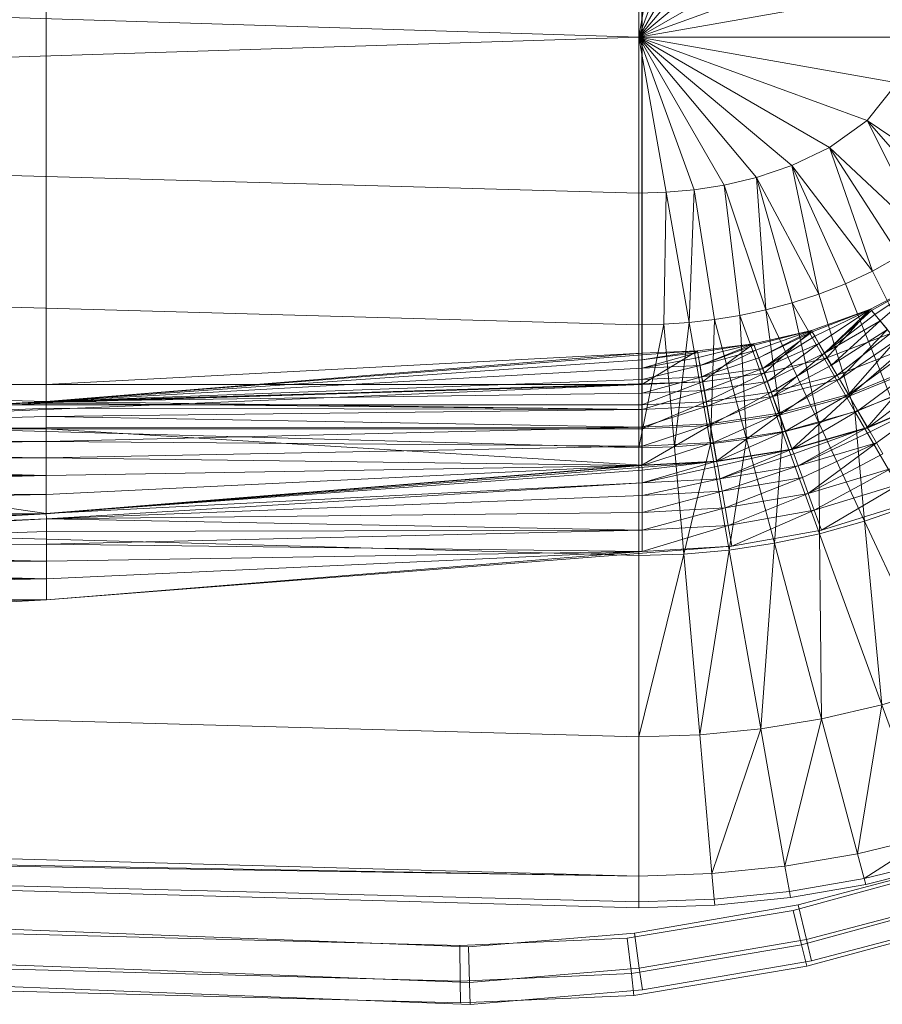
# Model space of a CAD drawing. Header units: metres. Extents: x 397.7 to 427.5, y 12.7 to 28.4.
# Tile 56 of 64: x 407.944 to 408.111, y 26.125 to 26.315. Entities that reach past the tile are written whole.
import ezdxf

# ---------------------------------------------------------------- set-up
doc = ezdxf.new("R2010")
doc.units = ezdxf.units.M
doc.layers.add('A-DETL-____-MBND', color=7, linetype='Continuous', lineweight=18)

# ---------------------------------------------------------------- blocks, each defined once
blk = doc.blocks.new('Family - Inodor P3-156643-06_ELEC_P3')
at = {"layer": 'A-DETL-____-MBND', "color": 253, "true_color": 0xaaaaaa}
for p, q in [((0.39665, 0.13288), (0.39665, 0.26697)), ((0.39665, 0.13288), (0.39665, 0.26697)), ((0.39665, 0.26697), (0.39665, 0.13288)), ((0.39665, 0.26697), (0.39665, 0.13288)), ((0.51154, 0.26697), (0.51154, 0.13288)), ((0.51154, 0.13288), (0.51154, 0.26697)), ((0.5116, 0.13894), (0.5116, 0.2609)), ((0.5116, 0.13894), (0.5116, 0.2609)), ((0.51095, 0.19991), (0.51095, 0.22997)), ((0.51623, 0.22982), (0.51095, 0.19991)), ((0.52166, 0.22933), (0.51095, 0.19991)), ((0.52742, 0.22843), (0.51095, 0.19991)), ((0.53366, 0.22697), (0.51095, 0.19991)), ((0.54048, 0.22469), (0.51095, 0.19991)), ((0.54779, 0.22118), (0.51095, 0.19991)), ((0.51095, 0.19991), (0.00127, 0.2159)), ((0.55503, 0.21596), (0.51095, 0.19991)), ((0.5608, 0.2087), (0.51095, 0.19991)), ((0.51095, 0.19991), (0.00127, 0.18393)), ((0.56308, 0.19991), (0.51095, 0.19991)), ((0.5608, 0.19112), (0.51095, 0.19991)), ((0.55503, 0.18387), (0.51095, 0.19991)), ((0.51095, 0.19991), (0.51095, 0.16986)), ((0.54779, 0.17865), (0.51095, 0.19991)), ((0.54048, 0.17514), (0.51095, 0.19991)), ((0.53366, 0.17286), (0.51095, 0.19991)), ((0.52742, 0.17139), (0.51095, 0.19991)), ((0.52166, 0.1705), (0.51095, 0.19991)), ((0.51623, 0.17001), (0.51095, 0.19991)), ((0.5608, 0.19112), (0.55503, 0.18387)), ((0.51095, 0.16986), (0.00127, 0.18393)), ((0.55503, 0.18387), (0.54779, 0.17865)), ((0.57592, 0.16962), (0.55503, 0.18387)), ((0.55503, 0.18387), (0.56637, 0.16111)), ((0.5713, 0.16507), (0.55503, 0.18387)), ((0.54779, 0.17865), (0.54048, 0.17514)), ((0.56637, 0.16111), (0.54779, 0.17865)), ((0.54779, 0.17865), (0.55607, 0.1548)), ((0.56126, 0.1577), (0.54779, 0.17865)), ((0.54048, 0.17514), (0.53366, 0.17286)), ((0.55607, 0.1548), (0.54048, 0.17514)), ((0.54048, 0.17514), (0.54568, 0.15031)), ((0.55086, 0.15235), (0.54048, 0.17514)), ((0.52742, 0.17139), (0.52166, 0.1705)), ((0.53366, 0.17286), (0.52742, 0.17139)), ((0.53549, 0.14729), (0.52742, 0.17139)), ((0.52742, 0.17139), (0.53049, 0.14623)), ((0.54568, 0.15031), (0.53366, 0.17286)), ((0.53366, 0.17286), (0.53549, 0.14729)), ((0.54056, 0.14864), (0.53366, 0.17286)), ((0.51623, 0.17001), (0.51095, 0.16986)), ((0.51095, 0.16986), (0.51095, 0.14444)), ((0.51623, 0.17001), (0.5158, 0.14455)), ((0.52166, 0.1705), (0.51623, 0.17001)), ((0.52066, 0.14488), (0.51623, 0.17001)), ((0.52166, 0.1705), (0.52066, 0.14488)), ((0.52555, 0.14543), (0.52166, 0.1705)), ((0.51095, 0.14444), (0.00127, 0.15852)), ((0.56126, 0.1577), (0.55607, 0.1548)), ((0.55607, 0.1548), (0.55086, 0.15235)), ((0.55607, 0.1548), (0.56654, 0.13366)), ((0.55086, 0.15235), (0.54568, 0.15031)), ((0.55086, 0.15235), (0.55962, 0.13041)), ((0.55567, 0.14741), (0.56699, 0.15344)), ((0.55567, 0.14741), (0.56699, 0.15344)), ((0.56699, 0.15344), (0.55567, 0.14741)), ((0.55567, 0.14741), (0.56699, 0.15344)), ((0.55587, 0.14717), (0.56699, 0.15344)), ((0.55587, 0.14717), (0.56699, 0.15344)), ((0.5565, 0.14641), (0.56699, 0.15344)), ((0.5565, 0.14641), (0.56699, 0.15344)), ((0.55753, 0.14519), (0.56699, 0.15344)), ((0.55753, 0.14519), (0.56699, 0.15344)), ((0.54568, 0.15031), (0.54056, 0.14864)), ((0.54568, 0.15031), (0.55265, 0.12769)), ((0.54056, 0.14864), (0.53549, 0.14729)), ((0.55265, 0.12769), (0.54056, 0.14864)), ((0.54056, 0.14864), (0.54567, 0.12547)), ((0.53549, 0.14729), (0.53049, 0.14623)), ((0.54567, 0.12547), (0.53549, 0.14729)), ((0.53549, 0.14729), (0.53869, 0.1237)), ((0.54428, 0.14332), (0.55567, 0.14741)), ((0.54428, 0.14332), (0.55567, 0.14741)), ((0.55567, 0.14741), (0.54428, 0.14332)), ((0.54428, 0.14332), (0.55567, 0.14741)), ((0.54444, 0.14305), (0.55567, 0.14741)), ((0.54444, 0.14305), (0.55567, 0.14741)), ((0.54493, 0.1422), (0.55567, 0.14741)), ((0.54493, 0.1422), (0.55567, 0.14741)), ((0.54573, 0.14081), (0.55567, 0.14741)), ((0.54573, 0.14081), (0.55567, 0.14741)), ((0.54681, 0.13893), (0.55567, 0.14741)), ((0.54681, 0.13893), (0.55567, 0.14741)), ((0.55587, 0.14717), (0.54681, 0.13893)), ((0.54681, 0.13893), (0.55587, 0.14717)), ((0.5565, 0.14641), (0.54681, 0.13893)), ((0.54681, 0.13893), (0.5565, 0.14641)), ((0.54726, 0.13804), (0.55567, 0.14741)), ((0.54726, 0.13804), (0.55567, 0.14741)), ((0.55952, 0.14272), (0.55567, 0.14741)), ((0.55952, 0.14272), (0.55567, 0.14741)), ((0.55587, 0.14717), (0.55567, 0.14741)), ((0.55587, 0.14717), (0.55567, 0.14741)), ((0.5565, 0.14641), (0.55587, 0.14717)), ((0.5565, 0.14641), (0.55587, 0.14717)), ((0.55753, 0.14519), (0.5565, 0.14641)), ((0.55753, 0.14519), (0.5565, 0.14641)), ((0.5158, 0.14455), (0.51095, 0.14444)), ((0.5158, 0.14455), (0.51095, 0.12067)), ((0.52066, 0.14488), (0.5158, 0.14455)), ((0.51787, 0.12085), (0.5158, 0.14455)), ((0.52066, 0.14488), (0.51787, 0.12085)), ((0.52555, 0.14543), (0.52066, 0.14488)), ((0.52479, 0.12141), (0.52066, 0.14488)), ((0.52555, 0.14543), (0.52479, 0.12141)), ((0.53049, 0.14623), (0.52555, 0.14543)), ((0.53173, 0.12235), (0.52555, 0.14543)), ((0.53869, 0.1237), (0.53049, 0.14623)), ((0.53049, 0.14623), (0.53173, 0.12235)), ((0.55753, 0.14519), (0.54681, 0.13893)), ((0.54681, 0.13893), (0.55753, 0.14519)), ((0.54815, 0.13662), (0.55753, 0.14519)), ((0.54815, 0.13662), (0.55753, 0.14519)), ((0.55892, 0.14353), (0.55753, 0.14519)), ((0.55892, 0.14353), (0.55753, 0.14519)), ((0.51095, 0.12067), (0.51095, 0.14444)), ((0.53313, 0.14076), (0.54428, 0.14332)), ((0.53313, 0.14076), (0.54428, 0.14332)), ((0.53313, 0.14076), (0.54428, 0.14332)), ((0.53313, 0.14076), (0.54428, 0.14332)), ((0.53324, 0.14047), (0.54428, 0.14332)), ((0.53324, 0.14047), (0.54428, 0.14332)), ((0.53358, 0.13955), (0.54428, 0.14332)), ((0.53358, 0.13955), (0.54428, 0.14332)), ((0.53412, 0.13804), (0.54428, 0.14332)), ((0.53412, 0.13804), (0.54428, 0.14332)), ((0.54444, 0.14305), (0.53412, 0.13804)), ((0.53412, 0.13804), (0.54444, 0.14305)), ((0.53487, 0.136), (0.54444, 0.14305)), ((0.53487, 0.136), (0.54444, 0.14305)), ((0.53515, 0.13505), (0.54428, 0.14332)), ((0.53515, 0.13505), (0.54428, 0.14332)), ((0.54726, 0.13804), (0.54428, 0.14332)), ((0.54726, 0.13804), (0.54428, 0.14332)), ((0.54444, 0.14305), (0.54428, 0.14332)), ((0.54444, 0.14305), (0.54428, 0.14332)), ((0.54493, 0.1422), (0.54444, 0.14305)), ((0.54493, 0.1422), (0.54444, 0.14305)), ((0.55952, 0.14272), (0.54726, 0.13804)), ((0.54726, 0.13804), (0.55952, 0.14272)), ((0.54726, 0.13804), (0.55952, 0.14272)), ((0.55892, 0.14353), (0.54815, 0.13662)), ((0.54815, 0.13662), (0.55892, 0.14353)), ((0.54921, 0.13467), (0.55952, 0.14272)), ((0.54921, 0.13467), (0.55952, 0.14272)), ((0.5497, 0.13393), (0.55892, 0.14353)), ((0.5497, 0.13393), (0.55892, 0.14353)), ((0.52228, 0.13938), (0.53313, 0.14076)), ((0.52228, 0.13938), (0.53313, 0.14076)), ((0.53313, 0.14076), (0.52228, 0.13938)), ((0.52228, 0.13938), (0.53313, 0.14076)), ((0.52233, 0.13907), (0.53313, 0.14076)), ((0.52233, 0.13907), (0.53313, 0.14076)), ((0.5225, 0.13811), (0.53313, 0.14076)), ((0.5225, 0.13811), (0.53313, 0.14076)), ((0.52278, 0.13653), (0.53313, 0.14076)), ((0.52278, 0.13653), (0.53313, 0.14076)), ((0.52327, 0.1334), (0.53313, 0.14076)), ((0.52327, 0.1334), (0.53313, 0.14076)), ((0.53515, 0.13505), (0.53313, 0.14076)), ((0.53515, 0.13505), (0.53313, 0.14076)), ((0.53324, 0.14047), (0.53313, 0.14076)), ((0.53324, 0.14047), (0.53313, 0.14076)), ((0.54493, 0.1422), (0.53487, 0.136)), ((0.53487, 0.136), (0.54493, 0.1422)), ((0.54573, 0.14081), (0.53487, 0.136)), ((0.53487, 0.136), (0.54573, 0.14081)), ((0.53578, 0.13349), (0.54573, 0.14081)), ((0.53578, 0.13349), (0.54573, 0.14081)), ((0.54573, 0.14081), (0.54493, 0.1422)), ((0.54573, 0.14081), (0.54493, 0.1422)), ((0.54681, 0.13893), (0.54573, 0.14081)), ((0.54681, 0.13893), (0.54573, 0.14081)), ((0.56065, 0.14147), (0.5497, 0.13393)), ((0.5497, 0.13393), (0.56065, 0.14147)), ((0.55142, 0.13096), (0.56065, 0.14147)), ((0.55142, 0.13096), (0.56065, 0.14147)), ((0.39665, 0.13288), (0.5116, 0.13894)), ((0.39665, 0.13288), (0.5116, 0.13894)), ((0.5116, 0.13894), (0.39665, 0.1296)), ((0.39665, 0.13288), (0.5116, 0.13894)), ((0.39665, 0.13288), (0.5116, 0.13894)), ((0.39665, 0.1296), (0.5116, 0.13894)), ((0.39665, 0.1296), (0.5116, 0.13894)), ((0.51154, 0.13288), (0.52228, 0.13938)), ((0.51154, 0.13288), (0.52228, 0.13938)), ((0.5116, 0.13894), (0.51154, 0.13288)), ((0.51154, 0.13288), (0.5116, 0.13894)), ((0.51154, 0.13288), (0.5116, 0.13894)), ((0.5116, 0.13894), (0.52228, 0.13938)), ((0.5116, 0.13894), (0.52228, 0.13938)), ((0.5116, 0.13894), (0.52228, 0.13938)), ((0.5116, 0.13765), (0.52228, 0.13938)), ((0.5116, 0.13863), (0.52228, 0.13938)), ((0.5116, 0.13894), (0.52228, 0.13938)), ((0.5116, 0.13765), (0.52228, 0.13938)), ((0.5116, 0.13863), (0.52228, 0.13938)), ((0.52233, 0.13907), (0.5116, 0.13765)), ((0.5116, 0.13605), (0.52233, 0.13907)), ((0.5116, 0.13605), (0.52233, 0.13907)), ((0.5116, 0.13765), (0.52233, 0.13907)), ((0.5116, 0.13863), (0.5116, 0.13894)), ((0.5116, 0.13863), (0.5116, 0.13894)), ((0.52327, 0.1334), (0.52228, 0.13938)), ((0.52327, 0.1334), (0.52228, 0.13938)), ((0.52233, 0.13907), (0.52228, 0.13938)), ((0.52233, 0.13907), (0.52228, 0.13938)), ((0.5225, 0.13811), (0.52233, 0.13907)), ((0.5225, 0.13811), (0.52233, 0.13907)), ((0.53324, 0.14047), (0.52278, 0.13653)), ((0.52278, 0.13653), (0.53324, 0.14047)), ((0.53358, 0.13955), (0.52278, 0.13653)), ((0.52278, 0.13653), (0.53358, 0.13955)), ((0.52316, 0.13439), (0.53358, 0.13955)), ((0.52316, 0.13439), (0.53358, 0.13955)), ((0.53358, 0.13955), (0.53324, 0.14047)), ((0.53358, 0.13955), (0.53324, 0.14047)), ((0.53412, 0.13804), (0.53358, 0.13955)), ((0.53412, 0.13804), (0.53358, 0.13955)), ((0.54681, 0.13893), (0.53578, 0.13349)), ((0.53578, 0.13349), (0.54681, 0.13893)), ((0.53684, 0.13057), (0.54681, 0.13893)), ((0.53684, 0.13057), (0.54681, 0.13893)), ((0.54815, 0.13662), (0.54681, 0.13893)), ((0.54815, 0.13662), (0.54681, 0.13893)), ((0.56202, 0.13974), (0.54921, 0.13467)), ((0.54921, 0.13467), (0.56202, 0.13974)), ((0.56264, 0.1391), (0.55142, 0.13096)), ((0.55142, 0.13096), (0.56264, 0.1391)), ((0.55155, 0.13062), (0.56202, 0.13974)), ((0.55155, 0.13062), (0.56202, 0.13974)), ((0.5116, 0.13863), (0.39665, 0.1296)), ((0.39665, 0.1296), (0.5116, 0.13863)), ((0.5116, 0.13765), (0.39665, 0.1296)), ((0.39665, 0.1296), (0.5116, 0.13765)), ((0.5116, 0.13765), (0.5116, 0.13863)), ((0.5116, 0.13765), (0.5116, 0.13863)), ((0.5225, 0.13811), (0.5116, 0.13605)), ((0.5116, 0.13605), (0.5225, 0.13811)), ((0.5116, 0.13605), (0.5116, 0.13765)), ((0.5116, 0.13605), (0.5116, 0.13765)), ((0.52278, 0.13653), (0.5225, 0.13811)), ((0.52278, 0.13653), (0.5225, 0.13811)), ((0.53412, 0.13804), (0.52316, 0.13439)), ((0.52316, 0.13439), (0.53412, 0.13804)), ((0.53487, 0.136), (0.53412, 0.13804)), ((0.53487, 0.136), (0.53412, 0.13804)), ((0.54726, 0.13804), (0.53515, 0.13505)), ((0.53515, 0.13505), (0.54726, 0.13804)), ((0.53515, 0.13505), (0.54726, 0.13804)), ((0.53648, 0.13139), (0.54726, 0.13804)), ((0.53648, 0.13139), (0.54726, 0.13804)), ((0.54921, 0.13467), (0.54726, 0.13804)), ((0.54921, 0.13467), (0.54726, 0.13804)), ((0.5116, 0.13605), (0.39665, 0.1296)), ((0.39665, 0.1296), (0.5116, 0.13605)), ((0.52278, 0.13653), (0.5116, 0.13605)), ((0.5116, 0.13388), (0.52278, 0.13653)), ((0.5116, 0.13605), (0.52278, 0.13653)), ((0.5116, 0.13388), (0.52278, 0.13653)), ((0.5116, 0.13388), (0.5116, 0.13605)), ((0.5116, 0.13388), (0.5116, 0.13605)), ((0.52316, 0.13439), (0.52278, 0.13653)), ((0.52316, 0.13439), (0.52278, 0.13653)), ((0.53487, 0.136), (0.52316, 0.13439)), ((0.52316, 0.13439), (0.53487, 0.136)), ((0.53515, 0.13505), (0.52327, 0.1334)), ((0.52327, 0.1334), (0.53515, 0.13505)), ((0.52327, 0.1334), (0.53515, 0.13505)), ((0.52362, 0.13176), (0.53487, 0.136)), ((0.52362, 0.13176), (0.53487, 0.136)), ((0.52395, 0.12956), (0.53515, 0.13505)), ((0.52395, 0.12956), (0.53515, 0.13505)), ((0.53578, 0.13349), (0.53487, 0.136)), ((0.53578, 0.13349), (0.53487, 0.136)), ((0.53648, 0.13139), (0.53515, 0.13505)), ((0.53648, 0.13139), (0.53515, 0.13505)), ((0.54815, 0.13662), (0.53684, 0.13057)), ((0.53684, 0.13057), (0.54815, 0.13662)), ((0.5497, 0.13393), (0.54815, 0.13662)), ((0.5497, 0.13393), (0.54815, 0.13662)), ((0.56484, 0.13647), (0.55142, 0.13096)), ((0.55142, 0.13096), (0.56484, 0.13647)), ((0.56503, 0.13616), (0.55155, 0.13062)), ((0.55155, 0.13062), (0.56503, 0.13616)), ((0.55325, 0.12779), (0.56484, 0.13647)), ((0.55325, 0.12779), (0.56484, 0.13647)), ((0.55504, 0.12458), (0.56503, 0.13616)), ((0.55504, 0.12458), (0.56503, 0.13616)), ((0.51095, 0.12067), (0.00127, 0.13475)), ((0.52327, 0.1334), (0.00127, 0.11723)), ((0.00187, 0.11726), (0.52327, 0.1334)), ((0.00187, 0.11726), (0.52327, 0.1334)), ((0.5116, 0.13388), (0.39665, 0.1296)), ((0.39665, 0.1296), (0.5116, 0.13388)), ((0.52327, 0.1334), (0.51154, 0.13288)), ((0.51154, 0.13288), (0.52327, 0.1334)), ((0.51154, 0.13288), (0.52327, 0.1334)), ((0.51154, 0.12899), (0.52327, 0.1334)), ((0.51154, 0.13288), (0.52327, 0.1334)), ((0.51154, 0.12899), (0.52327, 0.1334)), ((0.52316, 0.13439), (0.5116, 0.13388)), ((0.5116, 0.1312), (0.52316, 0.13439)), ((0.5116, 0.13388), (0.52316, 0.13439)), ((0.5116, 0.1312), (0.52316, 0.13439)), ((0.5116, 0.1312), (0.5116, 0.13388)), ((0.5116, 0.1312), (0.5116, 0.13388)), ((0.52362, 0.13176), (0.52316, 0.13439)), ((0.52362, 0.13176), (0.52316, 0.13439)), ((0.52395, 0.12956), (0.52327, 0.1334)), ((0.52395, 0.12956), (0.52327, 0.1334)), ((0.53578, 0.13349), (0.52362, 0.13176)), ((0.52362, 0.13176), (0.53578, 0.13349)), ((0.52416, 0.1287), (0.53578, 0.13349)), ((0.52416, 0.1287), (0.53578, 0.13349)), ((0.53684, 0.13057), (0.53578, 0.13349)), ((0.53684, 0.13057), (0.53578, 0.13349)), ((0.54921, 0.13467), (0.53648, 0.13139)), ((0.53648, 0.13139), (0.54921, 0.13467)), ((0.5497, 0.13393), (0.53684, 0.13057)), ((0.53684, 0.13057), (0.5497, 0.13393)), ((0.53802, 0.12735), (0.5497, 0.13393)), ((0.53802, 0.12735), (0.5497, 0.13393)), ((0.53808, 0.127), (0.54921, 0.13467)), ((0.53808, 0.127), (0.54921, 0.13467)), ((0.55155, 0.13062), (0.54921, 0.13467)), ((0.55155, 0.13062), (0.54921, 0.13467)), ((0.55142, 0.13096), (0.5497, 0.13393)), ((0.55142, 0.13096), (0.5497, 0.13393)), ((0.5672, 0.13367), (0.55325, 0.12779)), ((0.55325, 0.12779), (0.5672, 0.13367)), ((0.55513, 0.12452), (0.5672, 0.13367)), ((0.55513, 0.12452), (0.5672, 0.13367)), ((0.00187, 0.11726), (0.51154, 0.13288)), ((0.00187, 0.11726), (0.51154, 0.13288)), ((0.39665, 0.13288), (0.28176, 0.13288)), ((0.39665, 0.1296), (0.28176, 0.13288)), ((0.39665, 0.13288), (0.28176, 0.13288)), ((0.39665, 0.1296), (0.28176, 0.13288)), ((0.28176, 0.12326), (0.51154, 0.13288)), ((0.28176, 0.12326), (0.51154, 0.13288)), ((0.28176, 0.13288), (0.39665, 0.13288)), ((0.39665, 0.13288), (0.28176, 0.13288)), ((0.51154, 0.13288), (0.39665, 0.13288)), ((0.39665, 0.1296), (0.39665, 0.13288)), ((0.51154, 0.13288), (0.39665, 0.13288)), ((0.51154, 0.13288), (0.39665, 0.1296)), ((0.51154, 0.13288), (0.39665, 0.13288)), ((0.39665, 0.1296), (0.51154, 0.13288)), ((0.51154, 0.13288), (0.39665, 0.13288)), ((0.39665, 0.13288), (0.39665, 0.12899)), ((0.51154, 0.13288), (0.39665, 0.13288)), ((0.39665, 0.12899), (0.39665, 0.13288)), ((0.5116, 0.1312), (0.39665, 0.1296)), ((0.39665, 0.1296), (0.5116, 0.1312)), ((0.51154, 0.12899), (0.51154, 0.13288)), ((0.51154, 0.13288), (0.51154, 0.12899)), ((0.52362, 0.13176), (0.5116, 0.1312)), ((0.5116, 0.1281), (0.52362, 0.13176)), ((0.5116, 0.1312), (0.52362, 0.13176)), ((0.5116, 0.1281), (0.52362, 0.13176)), ((0.5116, 0.1281), (0.5116, 0.1312)), ((0.5116, 0.1281), (0.5116, 0.1312)), ((0.52416, 0.1287), (0.52362, 0.13176)), ((0.52416, 0.1287), (0.52362, 0.13176)), ((0.53648, 0.13139), (0.52395, 0.12956)), ((0.52395, 0.12956), (0.53648, 0.13139)), ((0.52476, 0.12496), (0.53648, 0.13139)), ((0.52476, 0.12496), (0.53648, 0.13139)), ((0.53808, 0.127), (0.53648, 0.13139)), ((0.53808, 0.127), (0.53648, 0.13139)), ((0.39665, 0.1296), (0.28176, 0.12326)), ((0.28176, 0.12326), (0.39665, 0.1296)), ((0.28176, 0.12326), (0.39665, 0.1296)), ((0.28176, 0.12326), (0.39665, 0.1296)), ((0.39665, 0.12929), (0.28176, 0.12326)), ((0.28176, 0.12326), (0.39665, 0.12929)), ((0.5116, 0.1281), (0.39665, 0.1296)), ((0.5116, 0.1281), (0.39665, 0.1296)), ((0.39665, 0.12929), (0.39665, 0.1296)), ((0.39665, 0.12929), (0.39665, 0.1296)), ((0.5116, 0.1281), (0.39665, 0.12929)), ((0.5116, 0.1281), (0.39665, 0.12929)), ((0.39665, 0.12831), (0.39665, 0.12929)), ((0.39665, 0.12831), (0.39665, 0.12929)), ((0.52395, 0.12956), (0.51154, 0.12899)), ((0.51154, 0.12431), (0.52395, 0.12956)), ((0.51154, 0.12899), (0.52395, 0.12956)), ((0.51154, 0.12431), (0.52395, 0.12956)), ((0.52476, 0.12496), (0.52395, 0.12956)), ((0.52476, 0.12496), (0.52395, 0.12956)), ((0.53684, 0.13057), (0.52416, 0.1287)), ((0.52416, 0.1287), (0.53684, 0.13057)), ((0.52475, 0.12532), (0.53684, 0.13057)), ((0.52475, 0.12532), (0.53684, 0.13057)), ((0.53802, 0.12735), (0.53684, 0.13057)), ((0.53802, 0.12735), (0.53684, 0.13057)), ((0.55142, 0.13096), (0.53802, 0.12735)), ((0.53802, 0.12735), (0.55142, 0.13096)), ((0.55155, 0.13062), (0.53808, 0.127)), ((0.53808, 0.127), (0.55155, 0.13062)), ((0.53927, 0.12391), (0.55142, 0.13096)), ((0.53927, 0.12391), (0.55142, 0.13096)), ((0.54047, 0.12044), (0.55155, 0.13062)), ((0.54047, 0.12044), (0.55155, 0.13062)), ((0.55325, 0.12779), (0.55142, 0.13096)), ((0.55325, 0.12779), (0.55142, 0.13096)), ((0.55504, 0.12458), (0.55155, 0.13062)), ((0.55504, 0.12458), (0.55155, 0.13062)), ((0.55962, 0.13041), (0.55265, 0.12769)), ((0.56951, 0.13081), (0.55504, 0.12458)), ((0.55504, 0.12458), (0.56951, 0.13081)), ((0.56962, 0.13078), (0.55513, 0.12452)), ((0.55558, 0.12374), (0.56951, 0.13081)), ((0.55558, 0.12374), (0.56951, 0.13081)), ((0.55681, 0.12161), (0.56951, 0.13081)), ((0.55681, 0.12161), (0.56951, 0.13081)), ((0.28176, 0.12899), (0.39665, 0.12899)), ((0.39665, 0.12899), (0.28176, 0.12899)), ((0.39665, 0.12831), (0.28176, 0.12326)), ((0.28176, 0.12326), (0.39665, 0.12831)), ((0.39665, 0.12899), (0.51154, 0.12899)), ((0.39665, 0.12899), (0.39665, 0.12431)), ((0.51154, 0.12899), (0.39665, 0.12899)), ((0.39665, 0.12431), (0.39665, 0.12899)), ((0.5116, 0.1281), (0.39665, 0.12831)), ((0.5116, 0.1281), (0.39665, 0.12831)), ((0.39665, 0.12671), (0.39665, 0.12831)), ((0.39665, 0.12671), (0.39665, 0.12831)), ((0.5116, 0.1281), (0.39665, 0.12671)), ((0.39665, 0.12671), (0.5116, 0.1281)), ((0.51154, 0.12431), (0.51154, 0.12899)), ((0.51154, 0.12899), (0.51154, 0.12431)), ((0.52416, 0.1287), (0.5116, 0.1281)), ((0.5116, 0.12467), (0.52416, 0.1287)), ((0.5116, 0.1281), (0.52416, 0.1287)), ((0.5116, 0.12467), (0.52416, 0.1287)), ((0.5116, 0.12467), (0.5116, 0.1281)), ((0.5116, 0.12467), (0.5116, 0.1281)), ((0.52475, 0.12532), (0.52416, 0.1287)), ((0.52475, 0.12532), (0.52416, 0.1287)), ((0.53802, 0.12735), (0.52475, 0.12532)), ((0.52475, 0.12532), (0.53802, 0.12735)), ((0.52539, 0.12172), (0.53802, 0.12735)), ((0.52539, 0.12172), (0.53802, 0.12735)), ((0.53927, 0.12391), (0.53802, 0.12735)), ((0.53927, 0.12391), (0.53802, 0.12735)), ((0.55325, 0.12779), (0.53927, 0.12391)), ((0.53927, 0.12391), (0.55325, 0.12779)), ((0.54056, 0.12037), (0.55325, 0.12779)), ((0.54056, 0.12037), (0.55325, 0.12779)), ((0.55265, 0.12769), (0.54567, 0.12547)), ((0.56314, 0.10952), (0.55265, 0.12769)), ((0.55265, 0.12769), (0.55451, 0.1065)), ((0.55513, 0.12452), (0.55325, 0.12779)), ((0.55513, 0.12452), (0.55325, 0.12779)), ((0.39665, 0.12671), (0.28176, 0.12326)), ((0.28176, 0.12326), (0.39665, 0.12671)), ((0.5116, 0.12467), (0.39665, 0.12671)), ((0.5116, 0.12467), (0.39665, 0.12671)), ((0.39665, 0.12454), (0.39665, 0.12671)), ((0.39665, 0.12454), (0.39665, 0.12671)), ((0.53808, 0.127), (0.52476, 0.12496)), ((0.52476, 0.12496), (0.53808, 0.127)), ((0.52597, 0.11809), (0.53808, 0.127)), ((0.52597, 0.11809), (0.53808, 0.127)), ((0.54047, 0.12044), (0.53808, 0.127)), ((0.54047, 0.12044), (0.53808, 0.127)), ((0.54567, 0.12547), (0.53869, 0.1237)), ((0.55451, 0.1065), (0.54567, 0.12547)), ((0.54567, 0.12547), (0.54583, 0.10408)), ((0.39665, 0.12454), (0.28176, 0.12326)), ((0.28176, 0.12326), (0.39665, 0.12454)), ((0.28176, 0.12431), (0.39665, 0.12431)), ((0.39665, 0.12431), (0.28176, 0.12431)), ((0.39665, 0.10799), (0.28176, 0.12431)), ((0.39665, 0.10799), (0.28176, 0.12431)), ((0.5116, 0.12467), (0.39665, 0.12454)), ((0.39665, 0.12186), (0.5116, 0.12467)), ((0.39665, 0.12454), (0.5116, 0.12467)), ((0.39665, 0.12186), (0.5116, 0.12467)), ((0.39665, 0.12186), (0.39665, 0.12454)), ((0.39665, 0.12186), (0.39665, 0.12454)), ((0.39665, 0.12431), (0.51154, 0.12431)), ((0.39665, 0.12431), (0.39665, 0.10799)), ((0.51154, 0.12431), (0.39665, 0.12431)), ((0.51154, 0.11733), (0.39665, 0.12431)), ((0.51154, 0.11733), (0.39665, 0.12431)), ((0.39665, 0.10799), (0.39665, 0.12431)), ((0.52476, 0.12496), (0.51154, 0.12431)), ((0.51154, 0.11733), (0.52476, 0.12496)), ((0.51154, 0.12431), (0.52476, 0.12496)), ((0.51154, 0.11733), (0.52476, 0.12496)), ((0.51154, 0.11733), (0.51154, 0.12431)), ((0.51154, 0.12431), (0.51154, 0.11733)), ((0.52475, 0.12532), (0.5116, 0.12467)), ((0.5116, 0.12101), (0.52475, 0.12532)), ((0.5116, 0.12467), (0.52475, 0.12532)), ((0.5116, 0.12101), (0.52475, 0.12532)), ((0.5116, 0.12101), (0.5116, 0.12467)), ((0.5116, 0.12101), (0.5116, 0.12467)), ((0.52539, 0.12172), (0.52475, 0.12532)), ((0.52539, 0.12172), (0.52475, 0.12532)), ((0.52597, 0.11809), (0.52476, 0.12496)), ((0.52597, 0.11809), (0.52476, 0.12496)), ((0.53927, 0.12391), (0.52539, 0.12172)), ((0.52539, 0.12172), (0.53927, 0.12391)), ((0.52605, 0.11801), (0.53927, 0.12391)), ((0.52605, 0.11801), (0.53927, 0.12391)), ((0.53869, 0.1237), (0.53173, 0.12235)), ((0.53869, 0.1237), (0.53712, 0.10224)), ((0.54583, 0.10408), (0.53869, 0.1237)), ((0.54056, 0.12037), (0.53927, 0.12391)), ((0.54056, 0.12037), (0.53927, 0.12391)), ((0.55504, 0.12458), (0.54047, 0.12044)), ((0.54047, 0.12044), (0.55504, 0.12458)), ((0.55513, 0.12452), (0.54056, 0.12037)), ((0.54086, 0.11952), (0.55504, 0.12458)), ((0.54086, 0.11952), (0.55504, 0.12458)), ((0.5417, 0.11721), (0.55504, 0.12458)), ((0.5417, 0.11721), (0.55504, 0.12458)), ((0.55558, 0.12374), (0.5417, 0.11721)), ((0.5417, 0.11721), (0.55558, 0.12374)), ((0.55558, 0.12374), (0.55504, 0.12458)), ((0.55558, 0.12374), (0.55504, 0.12458)), ((0.55681, 0.12161), (0.55558, 0.12374)), ((0.55681, 0.12161), (0.55558, 0.12374)), ((0.39665, 0.12186), (0.28176, 0.12326)), ((0.39665, 0.12186), (0.28176, 0.12326)), ((0.39665, 0.12186), (0.28176, 0.12295)), ((0.39665, 0.12186), (0.28176, 0.12295)), ((0.39665, 0.12186), (0.28176, 0.12197)), ((0.39665, 0.12186), (0.28176, 0.12197)), ((0.39665, 0.12186), (0.28176, 0.12037)), ((0.28176, 0.12037), (0.39665, 0.12186)), ((0.5116, 0.12101), (0.39665, 0.12186)), ((0.5116, 0.12101), (0.39665, 0.12186)), ((0.39665, 0.11876), (0.39665, 0.12186)), ((0.39665, 0.11876), (0.39665, 0.12186)), ((0.52539, 0.12172), (0.5116, 0.12101)), ((0.5116, 0.11724), (0.52539, 0.12172)), ((0.5116, 0.12101), (0.52539, 0.12172)), ((0.5116, 0.11724), (0.52539, 0.12172)), ((0.53173, 0.12235), (0.52479, 0.12141)), ((0.52605, 0.11801), (0.52539, 0.12172)), ((0.52605, 0.11801), (0.52539, 0.12172)), ((0.53173, 0.12235), (0.5284, 0.10094)), ((0.53712, 0.10224), (0.53173, 0.12235)), ((0.39665, 0.11876), (0.28176, 0.12037)), ((0.39665, 0.11876), (0.28176, 0.12037)), ((0.5116, 0.12101), (0.39665, 0.11876)), ((0.39665, 0.11876), (0.5116, 0.12101)), ((0.51787, 0.12085), (0.51095, 0.12067)), ((0.51095, 0.09991), (0.51095, 0.12067)), ((0.5116, 0.11724), (0.5116, 0.12101)), ((0.5116, 0.11724), (0.5116, 0.12101)), ((0.52479, 0.12141), (0.51787, 0.12085)), ((0.51968, 0.10017), (0.51787, 0.12085)), ((0.52479, 0.12141), (0.51968, 0.10017)), ((0.5284, 0.10094), (0.52479, 0.12141)), ((0.54047, 0.12044), (0.52597, 0.11809)), ((0.52597, 0.11809), (0.54047, 0.12044)), ((0.54056, 0.12037), (0.52605, 0.11801)), ((0.5262, 0.11712), (0.54047, 0.12044)), ((0.5262, 0.11712), (0.54047, 0.12044)), ((0.52662, 0.1147), (0.54047, 0.12044)), ((0.52662, 0.1147), (0.54047, 0.12044)), ((0.54086, 0.11952), (0.54047, 0.12044)), ((0.54086, 0.11952), (0.54047, 0.12044)), ((0.55681, 0.12161), (0.5417, 0.11721)), ((0.5417, 0.11721), (0.55681, 0.12161)), ((0.54253, 0.11492), (0.55681, 0.12161)), ((0.54253, 0.11492), (0.55681, 0.12161)), ((0.54366, 0.11184), (0.55681, 0.12161)), ((0.54366, 0.11184), (0.55681, 0.12161)), ((0.55803, 0.1195), (0.55681, 0.12161)), ((0.55803, 0.1195), (0.55681, 0.12161)), ((0.39665, 0.11876), (0.28176, 0.11819)), ((0.28176, 0.11819), (0.39665, 0.11876)), ((0.39665, 0.11533), (0.28176, 0.11819)), ((0.39665, 0.11533), (0.28176, 0.11819)), ((0.5116, 0.11724), (0.39665, 0.11876)), ((0.39665, 0.11533), (0.39665, 0.11876)), ((0.5116, 0.11724), (0.39665, 0.11876)), ((0.39665, 0.11533), (0.39665, 0.11876)), ((0.39665, 0.1079), (0.52605, 0.11801)), ((0.52597, 0.11809), (0.51154, 0.11733)), ((0.51154, 0.11733), (0.52597, 0.11809)), ((0.5116, 0.11634), (0.52597, 0.11809)), ((0.5116, 0.11388), (0.52597, 0.11809)), ((0.5116, 0.11388), (0.52597, 0.11809)), ((0.5116, 0.11634), (0.52597, 0.11809)), ((0.52605, 0.11801), (0.5116, 0.11724)), ((0.5116, 0.11724), (0.52605, 0.11801)), ((0.5262, 0.11712), (0.52597, 0.11809)), ((0.5262, 0.11712), (0.52597, 0.11809)), ((0.54086, 0.11952), (0.52662, 0.1147)), ((0.52662, 0.1147), (0.54086, 0.11952)), ((0.5417, 0.11721), (0.54086, 0.11952)), ((0.5417, 0.11721), (0.54086, 0.11952)), ((0.55803, 0.1195), (0.54366, 0.11184)), ((0.54366, 0.11184), (0.55803, 0.1195)), ((0.51154, 0.11733), (0.39665, 0.10799)), ((0.39665, 0.10799), (0.51154, 0.11733)), ((0.5116, 0.11724), (0.39665, 0.11533)), ((0.39665, 0.1079), (0.5116, 0.11724)), ((0.39665, 0.11167), (0.5116, 0.11724)), ((0.39665, 0.11533), (0.5116, 0.11724)), ((0.39665, 0.1079), (0.5116, 0.11724)), ((0.39665, 0.11167), (0.5116, 0.11724)), ((0.5116, 0.11634), (0.39665, 0.10799)), ((0.39665, 0.10799), (0.5116, 0.11634)), ((0.5116, 0.11634), (0.51154, 0.11733)), ((0.5116, 0.11634), (0.51154, 0.11733)), ((0.5262, 0.11712), (0.5116, 0.11388)), ((0.5116, 0.11388), (0.5262, 0.11712)), ((0.5116, 0.11388), (0.5116, 0.11634)), ((0.5116, 0.11388), (0.5116, 0.11634)), ((0.52662, 0.1147), (0.5262, 0.11712)), ((0.52662, 0.1147), (0.5262, 0.11712)), ((0.5417, 0.11721), (0.52662, 0.1147)), ((0.52662, 0.1147), (0.5417, 0.11721)), ((0.52705, 0.1123), (0.5417, 0.11721)), ((0.52705, 0.1123), (0.5417, 0.11721)), ((0.54253, 0.11492), (0.5417, 0.11721)), ((0.54253, 0.11492), (0.5417, 0.11721)), ((0.55967, 0.11666), (0.54366, 0.11184)), ((0.54366, 0.11184), (0.55967, 0.11666)), ((0.54482, 0.10863), (0.55967, 0.11666)), ((0.54482, 0.10863), (0.55967, 0.11666)), ((0.39665, 0.11533), (0.28176, 0.11552)), ((0.39665, 0.11533), (0.28176, 0.11552)), ((0.39665, 0.11533), (0.28176, 0.11242)), ((0.28176, 0.11242), (0.39665, 0.11533)), ((0.39665, 0.11167), (0.39665, 0.11533)), ((0.39665, 0.11167), (0.39665, 0.11533)), ((0.52662, 0.1147), (0.5116, 0.11388)), ((0.5116, 0.11145), (0.52662, 0.1147)), ((0.5116, 0.11388), (0.52662, 0.1147)), ((0.5116, 0.11145), (0.52662, 0.1147)), ((0.52705, 0.1123), (0.52662, 0.1147)), ((0.52705, 0.1123), (0.52662, 0.1147)), ((0.54253, 0.11492), (0.52705, 0.1123)), ((0.52705, 0.1123), (0.54253, 0.11492)), ((0.52762, 0.10907), (0.54253, 0.11492)), ((0.52762, 0.10907), (0.54253, 0.11492)), ((0.54366, 0.11184), (0.54253, 0.11492)), ((0.54366, 0.11184), (0.54253, 0.11492)), ((0.51095, 0.09991), (0.00127, 0.11399)), ((0.39665, 0.11167), (0.28176, 0.11242)), ((0.39665, 0.11167), (0.28176, 0.11242)), ((0.5116, 0.11388), (0.39665, 0.10799)), ((0.39665, 0.10799), (0.5116, 0.11388)), ((0.3967, 0.10699), (0.5116, 0.11388)), ((0.3967, 0.10699), (0.5116, 0.11388)), ((0.5116, 0.11145), (0.5116, 0.11388)), ((0.5116, 0.11145), (0.5116, 0.11388)), ((0.52705, 0.1123), (0.5116, 0.11145)), ((0.5116, 0.10817), (0.52705, 0.1123)), ((0.5116, 0.11145), (0.52705, 0.1123)), ((0.5116, 0.10817), (0.52705, 0.1123)), ((0.52762, 0.10907), (0.52705, 0.1123)), ((0.52762, 0.10907), (0.52705, 0.1123)), ((0.56138, 0.1137), (0.54482, 0.10863)), ((0.54482, 0.10863), (0.56138, 0.1137)), ((0.54623, 0.10478), (0.56138, 0.1137)), ((0.54623, 0.10478), (0.56138, 0.1137)), ((0.39665, 0.11167), (0.28176, 0.10898)), ((0.28176, 0.10898), (0.39665, 0.11167)), ((0.39665, 0.1079), (0.39665, 0.11167)), ((0.39665, 0.1079), (0.39665, 0.11167)), ((0.5116, 0.11145), (0.3967, 0.10699)), ((0.3967, 0.10699), (0.5116, 0.11145)), ((0.5116, 0.10817), (0.5116, 0.11145)), ((0.5116, 0.10817), (0.5116, 0.11145)), ((0.54366, 0.11184), (0.52762, 0.10907)), ((0.52762, 0.10907), (0.54366, 0.11184)), ((0.52821, 0.1057), (0.54366, 0.11184)), ((0.52821, 0.1057), (0.54366, 0.11184)), ((0.54482, 0.10863), (0.54366, 0.11184)), ((0.54482, 0.10863), (0.54366, 0.11184)), ((0.39665, 0.1079), (0.28176, 0.10898)), ((0.39665, 0.1079), (0.28176, 0.10898)), ((0.52762, 0.10907), (0.5116, 0.10817)), ((0.5116, 0.10475), (0.52762, 0.10907)), ((0.5116, 0.10817), (0.52762, 0.10907)), ((0.5116, 0.10475), (0.52762, 0.10907)), ((0.52821, 0.1057), (0.52762, 0.10907)), ((0.52821, 0.1057), (0.52762, 0.10907)), ((0.54482, 0.10863), (0.52821, 0.1057)), ((0.52821, 0.1057), (0.54482, 0.10863)), ((0.52893, 0.10167), (0.54482, 0.10863)), ((0.52893, 0.10167), (0.54482, 0.10863)), ((0.54623, 0.10478), (0.54482, 0.10863)), ((0.54623, 0.10478), (0.54482, 0.10863)), ((0.56343, 0.11016), (0.54623, 0.10478)), ((0.56314, 0.10952), (0.55451, 0.1065)), ((0.39665, 0.10799), (0.28175, 0.10165)), ((0.28175, 0.10165), (0.39665, 0.10799)), ((0.3967, 0.10699), (0.28175, 0.10165)), ((0.28175, 0.10165), (0.3967, 0.10699)), ((0.39665, 0.1079), (0.28176, 0.10533)), ((0.28176, 0.10156), (0.39665, 0.1079)), ((0.28176, 0.10533), (0.39665, 0.1079)), ((0.28181, 0.10065), (0.3967, 0.10699)), ((0.28181, 0.10065), (0.3967, 0.10699)), ((0.3967, 0.10699), (0.39665, 0.10799)), ((0.3967, 0.10699), (0.39665, 0.10799)), ((0.5116, 0.10817), (0.3967, 0.10699)), ((0.3967, 0.10699), (0.5116, 0.10817)), ((0.5116, 0.10475), (0.3967, 0.10699)), ((0.5116, 0.10475), (0.3967, 0.10699)), ((0.3967, 0.10454), (0.3967, 0.10699)), ((0.3967, 0.10454), (0.3967, 0.10699)), ((0.5116, 0.10475), (0.5116, 0.10817)), ((0.5116, 0.10475), (0.5116, 0.10817)), ((0.55451, 0.1065), (0.54583, 0.10408)), ((0.5694, 0.07457), (0.55451, 0.1065)), ((0.55451, 0.1065), (0.55786, 0.07104)), ((0.3967, 0.10454), (0.28181, 0.10065)), ((0.28181, 0.10065), (0.3967, 0.10454)), ((0.5116, 0.10475), (0.3967, 0.10454)), ((0.3967, 0.1021), (0.5116, 0.10475)), ((0.3967, 0.10454), (0.5116, 0.10475)), ((0.3967, 0.1021), (0.5116, 0.10475)), ((0.3967, 0.1021), (0.3967, 0.10454)), ((0.3967, 0.1021), (0.3967, 0.10454)), ((0.52821, 0.1057), (0.5116, 0.10475)), ((0.5116, 0.10065), (0.52821, 0.1057)), ((0.5116, 0.10475), (0.52821, 0.1057)), ((0.5116, 0.10065), (0.52821, 0.1057)), ((0.5116, 0.10065), (0.5116, 0.10475)), ((0.5116, 0.10065), (0.5116, 0.10475)), ((0.52893, 0.10167), (0.52821, 0.1057)), ((0.52893, 0.10167), (0.52821, 0.1057)), ((0.54623, 0.10478), (0.52893, 0.10167)), ((0.54583, 0.10408), (0.53712, 0.10224)), ((0.55786, 0.07104), (0.54583, 0.10408)), ((0.54583, 0.10408), (0.54621, 0.06833)), ((0.3967, 0.1021), (0.28181, 0.10065)), ((0.28181, 0.10065), (0.3967, 0.1021)), ((0.5116, 0.10065), (0.3967, 0.1021)), ((0.5116, 0.10065), (0.3967, 0.1021)), ((0.3967, 0.09882), (0.3967, 0.1021)), ((0.3967, 0.09882), (0.3967, 0.1021)), ((0.39671, 0.09131), (0.52893, 0.10167)), ((0.52893, 0.10167), (0.5116, 0.10065)), ((0.5116, 0.10065), (0.52893, 0.10167)), ((0.5284, 0.10094), (0.51968, 0.10017)), ((0.5284, 0.10094), (0.52273, 0.06526)), ((0.53712, 0.10224), (0.5284, 0.10094)), ((0.53449, 0.06641), (0.5284, 0.10094)), ((0.53712, 0.10224), (0.53449, 0.06641)), ((0.54621, 0.06833), (0.53712, 0.10224)), ((0.3967, 0.09882), (0.28181, 0.10065)), ((0.3967, 0.09882), (0.28181, 0.10065)), ((0.5116, 0.10065), (0.3967, 0.09882)), ((0.3967, 0.0954), (0.5116, 0.10065)), ((0.3967, 0.09882), (0.5116, 0.10065)), ((0.3967, 0.0954), (0.5116, 0.10065)), ((0.39671, 0.09131), (0.5116, 0.10065)), ((0.39671, 0.09131), (0.5116, 0.10065)), ((0.51968, 0.10017), (0.51095, 0.09991)), ((0.51968, 0.10017), (0.51095, 0.06488)), ((0.51095, 0.06488), (0.51095, 0.09991)), ((0.52273, 0.06526), (0.51968, 0.10017)), ((0.3967, 0.09882), (0.28181, 0.0982)), ((0.28181, 0.0982), (0.3967, 0.09882)), ((0.3967, 0.0954), (0.28181, 0.0982)), ((0.3967, 0.0954), (0.28181, 0.0982)), ((0.3967, 0.0954), (0.3967, 0.09882)), ((0.3967, 0.0954), (0.3967, 0.09882)), ((0.3967, 0.0954), (0.28181, 0.09576)), ((0.3967, 0.0954), (0.28181, 0.09576)), ((0.3967, 0.0954), (0.28181, 0.09248)), ((0.28181, 0.09248), (0.3967, 0.0954)), ((0.39671, 0.09131), (0.3967, 0.0954)), ((0.39671, 0.09131), (0.3967, 0.0954)), ((0.39671, 0.09131), (0.28181, 0.09248)), ((0.39671, 0.09131), (0.28181, 0.09248)), ((0.39671, 0.09131), (0.28181, 0.08906)), ((0.28181, 0.08497), (0.39671, 0.09131)), ((0.28181, 0.08906), (0.39671, 0.09131)), ((0.51095, 0.06488), (0.00127, 0.07896)), ((0.5694, 0.07457), (0.55786, 0.07104)), ((0.55786, 0.07104), (0.54621, 0.06833)), ((0.55786, 0.07104), (0.55318, 0.04232)), ((0.56708, 0.04571), (0.55786, 0.07104)), ((0.54621, 0.06833), (0.53449, 0.06641)), ((0.54621, 0.06833), (0.53917, 0.03991)), ((0.55318, 0.04232), (0.54621, 0.06833)), ((0.52273, 0.06526), (0.51095, 0.06488)), ((0.51095, 0.03799), (0.51095, 0.06488)), ((0.53449, 0.06641), (0.52273, 0.06526)), ((0.52508, 0.03847), (0.52273, 0.06526)), ((0.53449, 0.06641), (0.52508, 0.03847)), ((0.53917, 0.03991), (0.53449, 0.06641)), ((0.51095, 0.03799), (0.00127, 0.05207)), ((0.51095, 0.03799), (0.00127, 0.04712)), ((0.51095, 0.03799), (0.00127, 0.04594)), ((0.51095, 0.03305), (0.00127, 0.04594)), ((0.51095, 0.03186), (0.00127, 0.04594)), ((0.56708, 0.04571), (0.55318, 0.04232)), ((0.56708, 0.04571), (0.55446, 0.03754)), ((0.55318, 0.04232), (0.53917, 0.03991)), ((0.55446, 0.03754), (0.55318, 0.04232)), ((0.54169, 0.03244), (0.57262, 0.04061)), ((0.54169, 0.03244), (0.57262, 0.04061)), ((0.54169, 0.03244), (0.57262, 0.04061)), ((0.57262, 0.04061), (0.54169, 0.03244)), ((0.56877, 0.04106), (0.55446, 0.03754)), ((0.56917, 0.03995), (0.55477, 0.03639)), ((0.52508, 0.03847), (0.51095, 0.03799)), ((0.53917, 0.03991), (0.52508, 0.03847)), ((0.52551, 0.03354), (0.52508, 0.03847)), ((0.54002, 0.03504), (0.53917, 0.03991)), ((0.54073, 0.03138), (0.57194, 0.03989)), ((0.54073, 0.03138), (0.57194, 0.03989)), ((0.51095, 0.03799), (0.51095, 0.03305)), ((0.55446, 0.03754), (0.54002, 0.03504)), ((0.55477, 0.03639), (0.54023, 0.03387)), ((0.55477, 0.03639), (0.55446, 0.03754)), ((0.54002, 0.03504), (0.52551, 0.03354)), ((0.54023, 0.03387), (0.54002, 0.03504)), ((0.51011, 0.027), (0.54169, 0.03244)), ((0.51011, 0.027), (0.54169, 0.03244)), ((0.51011, 0.027), (0.54169, 0.03244)), ((0.54169, 0.03244), (0.51011, 0.027)), ((0.52551, 0.03354), (0.51095, 0.03305)), ((0.51095, 0.03305), (0.51095, 0.03186)), ((0.52561, 0.03236), (0.51095, 0.03186)), ((0.52561, 0.03236), (0.52551, 0.03354)), ((0.54023, 0.03387), (0.52561, 0.03236)), ((0.54169, 0.03244), (0.5433, 0.02577)), ((0.5433, 0.02577), (0.54169, 0.03244)), ((0.54235, 0.02471), (0.57421, 0.0334)), ((0.54235, 0.02471), (0.57421, 0.0334)), ((0.57486, 0.0341), (0.5433, 0.02577)), ((0.57486, 0.0341), (0.5433, 0.02577)), ((0.28722, 0.03169), (0.41372, 0.02678)), ((0.28722, 0.03169), (0.41372, 0.02678)), ((0.28722, 0.03169), (0.41372, 0.02678)), ((0.41372, 0.02678), (0.28722, 0.03169)), ((0.50874, 0.02599), (0.54073, 0.03138)), ((0.50874, 0.02599), (0.54073, 0.03138)), ((0.54073, 0.03138), (0.54235, 0.02471)), ((0.54235, 0.02471), (0.54073, 0.03138)), ((0.31998, 0.0287), (0.47644, 0.02458)), ((0.31998, 0.0287), (0.47644, 0.02458)), ((0.54336, 0.02059), (0.57561, 0.02938)), ((0.54336, 0.02059), (0.57561, 0.02938)), ((0.57625, 0.03008), (0.5443, 0.02165)), ((0.57625, 0.03008), (0.5443, 0.02165)), ((0.41372, 0.02678), (0.47814, 0.02433)), ((0.41372, 0.02678), (0.47814, 0.02433)), ((0.41372, 0.02678), (0.47814, 0.02433)), ((0.47814, 0.02433), (0.41372, 0.02678)), ((0.47814, 0.02433), (0.51011, 0.027)), ((0.47814, 0.02433), (0.51011, 0.027)), ((0.47814, 0.02433), (0.51011, 0.027)), ((0.51011, 0.027), (0.47814, 0.02433)), ((0.51011, 0.027), (0.51107, 0.02022)), ((0.51107, 0.02022), (0.51011, 0.027)), ((0.41343, 0.01995), (0.28693, 0.02486)), ((0.41343, 0.01995), (0.28693, 0.02486)), ((0.47644, 0.02458), (0.50874, 0.02599)), ((0.47644, 0.02458), (0.50874, 0.02599)), ((0.50874, 0.02599), (0.50954, 0.01918)), ((0.50954, 0.01918), (0.50874, 0.02599)), ((0.50954, 0.01918), (0.54235, 0.02471)), ((0.50954, 0.01918), (0.54235, 0.02471)), ((0.5433, 0.02577), (0.51107, 0.02022)), ((0.5433, 0.02577), (0.51107, 0.02022)), ((0.54235, 0.02471), (0.54336, 0.02059)), ((0.54336, 0.02059), (0.54235, 0.02471)), ((0.5433, 0.02577), (0.5443, 0.02165)), ((0.5443, 0.02165), (0.5433, 0.02577)), ((0.47644, 0.02458), (0.4765, 0.01774)), ((0.4765, 0.01774), (0.47644, 0.02458)), ((0.47814, 0.02433), (0.47831, 0.01748)), ((0.47831, 0.01748), (0.47814, 0.02433)), ((0.31971, 0.02187), (0.4765, 0.01774)), ((0.31971, 0.02187), (0.4765, 0.01774)), ((0.5443, 0.02165), (0.51167, 0.01602)), ((0.5443, 0.02165), (0.51167, 0.01602)), ((0.41325, 0.01573), (0.28674, 0.02064)), ((0.41325, 0.01573), (0.28674, 0.02064)), ((0.47831, 0.01748), (0.41343, 0.01995)), ((0.47831, 0.01748), (0.41343, 0.01995)), ((0.4765, 0.01774), (0.50954, 0.01918)), ((0.4765, 0.01774), (0.50954, 0.01918)), ((0.51107, 0.02022), (0.47831, 0.01748)), ((0.51107, 0.02022), (0.47831, 0.01748)), ((0.50954, 0.01918), (0.51003, 0.01497)), ((0.51003, 0.01497), (0.50954, 0.01918)), ((0.51003, 0.01497), (0.54336, 0.02059)), ((0.51003, 0.01497), (0.54336, 0.02059)), ((0.51107, 0.02022), (0.51167, 0.01602)), ((0.51167, 0.01602), (0.51107, 0.02022)), ((0.31954, 0.01764), (0.47654, 0.01351)), ((0.31954, 0.01764), (0.47654, 0.01351)), ((0.4765, 0.01774), (0.47654, 0.01351)), ((0.47654, 0.01351), (0.4765, 0.01774)), ((0.47831, 0.01748), (0.47842, 0.01324)), ((0.47842, 0.01324), (0.47831, 0.01748)), ((0.47842, 0.01324), (0.41325, 0.01573)), ((0.47842, 0.01324), (0.41325, 0.01573)), ((0.51167, 0.01602), (0.47842, 0.01324)), ((0.51167, 0.01602), (0.47842, 0.01324)), ((0.47654, 0.01351), (0.51003, 0.01497)), ((0.47654, 0.01351), (0.51003, 0.01497))]:
    blk.add_line(p, q, dxfattribs=at)
blk = doc.blocks.new('LONDR55-XX_ZZ-ARQ-CAA-M3D-Londres55_ifc-1-06_ELEC_P3')
at = {"layer": 'A-DETL-____-MBND', "color": 253, "lineweight": 18, "true_color": 0xaaaaaa}
blk.add_blockref('Family - Inodor P3-156643-06_ELEC_P3', (407.55268, 26.11126), dxfattribs=at)

msp = doc.modelspace()

# ---------------------------------------------------------------- block references
at = {"lineweight": 5}
msp.add_blockref('LONDR55-XX_ZZ-ARQ-CAA-M3D-Londres55_ifc-1-06_ELEC_P3', (0, 0), dxfattribs=at)

doc.saveas('drawing.dxf')
